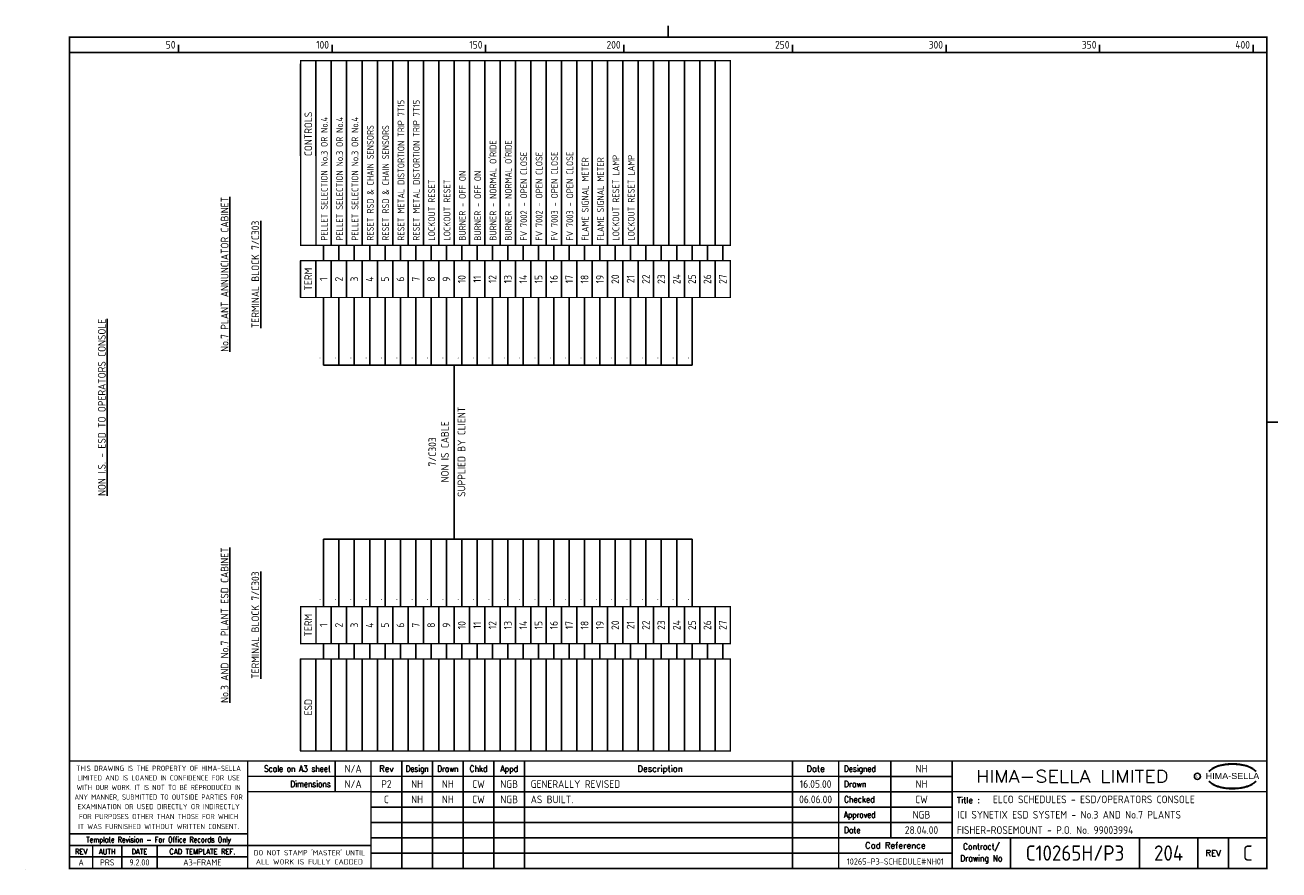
# Model space of a CAD drawing. Extents: x 0 to 408, y 0 to 275.
import ezdxf
from ezdxf.enums import TextEntityAlignment as Align

# ---------------------------------------------------------------- set-up
doc = ezdxf.new("R2010")
doc.units = 0
doc.header["$LTSCALE"] = 0.25
doc.header["$MEASUREMENT"] = 0
doc.layers.get('0').update_dxf_attribs({"color": 41, "linetype": 'CONTINUOUS'})
for name, color, linetype in [('00-DRG_FRAME', 12, 'CONTINUOUS'), ('203', 7, 'CONTINUOUS'), ('203-TEXT', 2, 'CONTINUOUS')]:
    doc.layers.add(name, color=color, linetype=linetype)
doc.styles.add('ARIAL', font='ARIAL.TTF', dxfattribs={"height": 2.5})
doc.styles.add('ISO', font='iso.shx', dxfattribs={"height": 2.5})
doc.styles.add('ROMAND', font='ROMAND')

# ---------------------------------------------------------------- blocks, each defined once
blk = doc.blocks.new('A3-TITLE')
at = {"style": 'ISO'}
blk.add_attdef('TITLE_1', (318.75, 21.75), '', height=2.5, dxfattribs=at)
for tag, p in [('DRGNO', (372.5, 3)), ('REV.', (398.25, 3))]:
    blk.add_attdef(tag, text='', height=5, dxfattribs=at).set_placement(p, align=Align.CENTER)
blk = doc.blocks.new('A3-REVA')
at = {"style": 'ISO'}
for tag, p in [('DESIGNED', (292, 31.75)), ('A', (117.7, 26.75)), ('DES', (127.7, 26.75)), ('DRN', (137.7, 26.75)), ('CHKD', (147.7, 26.75)), ('APPD', (157.7, 26.75)), ('DATE', (258, 26.75)), ('DRAWN', (292, 26.75)), ('CHECKED', (292, 21.75)), ('APPD', (292, 16.75)), ('DATE', (292, 11.75))]:
    blk.add_attdef(tag, text='', height=2.5, dxfattribs=at).set_placement(p, align=Align.CENTER)
blk.add_attdef('DESCRIPTION', (164.7, 26.75), '', height=2.5, dxfattribs=at)
blk = doc.blocks.new('A3-CONTRACT')
at = {"style": 'ISO'}
for tag, height, p in [('SCALE', 2.5, (106.86, 31.75)), ('DIMS', 2.5, (106.86, 26.75)), ('CAD-REF', 2.5, (282, 1.75)), ('CONTRACT', 5, (342, 3))]:
    blk.add_attdef(tag, text='', height=height, dxfattribs=at).set_placement(p, align=Align.CENTER)
for tag, p in [('TITLE_2', (303.75, 16.75)), ('TITLE_3', (303.5, 11.75))]:
    blk.add_attdef(tag, p, '', height=2.5, dxfattribs=at)
blk = doc.blocks.new('A3-REVB')
at = {"style": 'ISO'}
for tag, p in [('B', (117.7, 21.75)), ('DES', (127.7, 21.75)), ('DRN', (137.7, 21.75)), ('CHKD', (147.7, 21.75)), ('APPD', (157.7, 21.75)), ('DATE', (258, 21.75))]:
    blk.add_attdef(tag, text='', height=2.5, dxfattribs=at).set_placement(p, align=Align.CENTER)
blk.add_attdef('DESCRIPTION', (164.7, 21.75), '', height=2.5, dxfattribs=at)

msp = doc.modelspace()

# ---------------------------------------------------------------- linework, layer by layer
at = {"layer": '00-DRG_FRAME'}
for p, q in [((50, 266.5), (50, 269)), ((100, 266.5), (100, 269)), ((150, 266.5), (150, 269)), ((195, 266.5), (195, 269)), ((250, 266.5), (250, 269)), ((300, 266.5), (300, 269)), ((350, 266.5), (350, 269)), ((400, 266.5), (400, 269)), ((101.01, 35.5), (101.01, 25.5)), ((122.7, 35.5), (122.7, 0.5)), ((132.7, 0.5), (132.7, 35.5)), ((142.7, 0.5), (142.7, 35.5)), ((152.7, 35.5), (152.7, 0.5)), ((162.7, 35.5), (162.7, 0.5)), ((250, 35.5), (250, 0.5)), ((282, 35.5), (282, 10.5)), ((265, 30.5), (302, 30.5)), ((302, 25.5), (112.7, 25.5)), ((112.7, 20.5), (302, 20.5)), ((302, 15.5), (112.7, 15.5)), ((112.7, 10.5), (265, 10.5)), ((321, 10.5), (321, 0.5)), ((363, 10.5), (363, 0.5)), ((382, 0.5), (382, 10.5)), ((392, 10.5), (392, 0.5)), ((72.5, 4.25), (14.5, 4.25)), ((302, 5.5), (112.7, 5.5)), ((0, 0), (0, 0.03))]:
    msp.add_line(p, q, dxfattribs=at)
at = {"layer": '00-DRG_FRAME', "const_width": 0.5}
for points in [[(209.5, 271.5), (209.5, 275.18)], [(209.5, 271.5), (209.5, 275.18)], [(14.5, 266.5), (404.5, 266.5)], [(404.5, 146), (408.18, 146)], [(404.5, 35.5), (14.5, 35.5)], [(72.5, 0.5), (72.5, 35.5)], [(112.7, 0.5), (112.7, 35.5)], [(265, 35.5), (265, 0.5)], [(302, 0.5), (302, 35.5)], [(265, 30.5), (72.5, 30.5)], [(112.7, 25.5), (72.5, 25.5)], [(404.5, 25.5), (302, 25.5)], [(14.5, 11.75), (72.5, 11.75)], [(14.5, 8), (72.5, 8)], [(22, 0.5), (22, 8)], [(31.5, 0.5), (31.5, 8)], [(43, 0.5), (43, 8)], [(112.7, 8), (72.5, 8)], [(265, 10.5), (404.5, 10.5)]]:
    msp.add_lwpolyline(points, dxfattribs=at)
msp.add_lwpolyline([(14.5, 0.5), (404.5, 0.5), (404.5, 271.5), (14.5, 271.5)], close=True, dxfattribs=at)
at = {"layer": '00-DRG_FRAME', "color": 3}
msp.add_circle((381.88, 30.5), 1, dxfattribs=at)
for centre, radius, start, end in [((390.6, 26.83), 7.24, 106.0532, 133.5024), ((390.11, 28.1), 5.98, 122.244, 131.6154), ((389.75, 28.78), 5.21, 111.8206, 122.8668), ((391.78, 24.7), 9.76, 107.5931, 113.9452), ((393.1, 18.5), 15.94, 89.2698, 106.3911), ((392.1, 23.52), 10.99, 96.0146, 107.3203), ((393.29, 16.31), 18.28, 92.8917, 97.3734), ((393.24, 18.86), 15.73, 89.7805, 93.1738), ((393.36, 18.86), 15.73, 86.8262, 90.2195), ((393.51, 18.5), 15.94, 73.6089, 90.7302), ((393.31, 16.31), 18.28, 82.6266, 87.1083), ((394.51, 23.52), 10.99, 72.6797, 83.9854), ((394.83, 24.7), 9.76, 66.0548, 72.4069), ((396, 26.83), 7.24, 46.4976, 73.9468), ((396.85, 28.78), 5.21, 57.1332, 68.1794), ((396.49, 28.1), 5.98, 48.3846, 57.756), ((390.88, 27.01), 7.3, 130.419, 136.057), ((390.6, 34.23), 7.24, 226.4976, 253.9468), ((390.88, 34.04), 7.3, 223.943, 229.581), ((396, 34.23), 7.24, 286.0532, 313.5024), ((395.73, 27.01), 7.3, 43.943, 49.581), ((395.73, 34.04), 7.3, 310.419, 316.057), ((390.11, 32.96), 5.98, 228.3846, 237.756), ((389.75, 32.28), 5.21, 237.1332, 248.1794), ((391.78, 36.36), 9.76, 246.0548, 252.4069), ((393.1, 42.56), 15.94, 253.6089, 270.7302), ((392.1, 37.54), 10.99, 252.6797, 263.9854), ((393.29, 44.75), 18.28, 262.6266, 267.1083), ((393.24, 42.19), 15.73, 266.8262, 270.2195), ((393.51, 42.56), 15.94, 269.2698, 286.3911), ((393.36, 42.19), 15.73, 269.7805, 273.1738), ((393.31, 44.75), 18.28, 272.8917, 277.3734), ((394.51, 37.54), 10.99, 276.0146, 287.3203), ((394.83, 36.36), 9.76, 287.5931, 293.9452), ((396.85, 32.28), 5.21, 291.8206, 302.8668), ((396.49, 32.96), 5.98, 302.244, 311.6154)]:
    msp.add_arc(centre, radius, start, end, dxfattribs=at)
at = {"layer": '203'}
for p, q in [((89.75, 262.8), (89.75, 232.8)), ((94.75, 263.8), (94.75, 232.8)), ((99.75, 263.8), (99.75, 203.6)), ((104.75, 263.8), (104.75, 203.6)), ((109.75, 263.8), (109.75, 203.6)), ((114.75, 263.8), (114.75, 203.6)), ((119.75, 263.8), (119.75, 203.6)), ((124.75, 263.8), (124.75, 203.6)), ((129.75, 263.8), (129.75, 203.6)), ((134.75, 263.8), (134.75, 203.6)), ((139.75, 263.8), (139.75, 203.6)), ((144.75, 263.8), (144.75, 203.6)), ((149.75, 263.8), (149.75, 203.6)), ((154.75, 263.8), (154.75, 203.6)), ((159.75, 263.8), (159.75, 203.6)), ((164.75, 263.8), (164.75, 203.6)), ((169.75, 263.8), (169.75, 203.6)), ((174.75, 263.8), (174.75, 203.6)), ((179.75, 263.8), (179.75, 203.6)), ((184.75, 263.8), (184.75, 203.6)), ((189.75, 263.8), (189.75, 203.6)), ((194.75, 263.8), (194.75, 203.6)), ((199.75, 263.8), (199.75, 203.6)), ((204.75, 263.8), (204.75, 203.6)), ((209.75, 263.8), (209.75, 203.6)), ((214.75, 263.8), (214.75, 203.6)), ((219.75, 263.8), (219.75, 203.6)), ((224.75, 263.8), (224.75, 203.6)), ((97.25, 203.6), (97.25, 198.6)), ((102.25, 203.6), (102.25, 198.6)), ((107.25, 203.6), (107.25, 198.6)), ((112.25, 203.6), (112.25, 198.6)), ((117.25, 203.6), (117.25, 198.6)), ((122.25, 203.6), (122.25, 198.6)), ((127.25, 203.6), (127.25, 198.6)), ((132.25, 203.6), (132.25, 198.6)), ((137.25, 203.6), (137.25, 198.6)), ((142.25, 203.6), (142.25, 198.6)), ((147.25, 203.6), (147.25, 198.6)), ((152.25, 203.6), (152.25, 198.6)), ((157.25, 203.6), (157.25, 198.6)), ((162.25, 203.6), (162.25, 198.6)), ((167.25, 203.6), (167.25, 198.6)), ((172.25, 203.6), (172.25, 198.6)), ((177.25, 203.6), (177.25, 198.6)), ((182.25, 203.6), (182.25, 198.6)), ((187.25, 203.6), (187.25, 198.6)), ((192.25, 203.6), (192.25, 198.6)), ((197.25, 203.6), (197.25, 198.6)), ((202.25, 203.6), (202.25, 198.6)), ((207.25, 203.6), (207.25, 198.6)), ((212.25, 203.6), (212.25, 198.6)), ((217.25, 203.6), (217.25, 198.6)), ((222.25, 203.6), (222.25, 198.6)), ((227.25, 203.6), (227.25, 198.6)), ((89.75, 186.6), (89.75, 198.6)), ((94.75, 198.6), (94.75, 186.6)), ((99.75, 186.6), (99.75, 198.6)), ((104.75, 186.6), (104.75, 198.6)), ((109.75, 186.6), (109.75, 198.6)), ((114.75, 186.6), (114.75, 198.6)), ((119.75, 186.6), (119.75, 198.6)), ((124.75, 186.6), (124.75, 198.6)), ((129.75, 186.6), (129.75, 198.6)), ((134.75, 186.6), (134.75, 198.6)), ((139.75, 186.6), (139.75, 198.6)), ((144.75, 186.6), (144.75, 198.6)), ((149.75, 186.6), (149.75, 198.6)), ((154.75, 186.6), (154.75, 198.6)), ((159.75, 186.6), (159.75, 198.6)), ((164.75, 186.6), (164.75, 198.6)), ((169.75, 186.6), (169.75, 198.6)), ((174.75, 186.6), (174.75, 198.6)), ((179.75, 186.6), (179.75, 198.6)), ((184.75, 186.6), (184.75, 198.6)), ((189.75, 186.6), (189.75, 198.6)), ((194.75, 186.6), (194.75, 198.6)), ((199.75, 186.6), (199.75, 198.6)), ((204.75, 186.6), (204.75, 198.6)), ((209.75, 186.6), (209.75, 198.6)), ((214.75, 186.6), (214.75, 198.6)), ((219.75, 186.6), (219.75, 198.6)), ((224.75, 186.6), (224.75, 198.6)), ((97.25, 186.6), (97.25, 164.6)), ((102.25, 186.6), (102.25, 164.6)), ((107.25, 186.6), (107.25, 164.6)), ((112.25, 186.6), (112.25, 164.6)), ((117.25, 186.6), (117.25, 164.6)), ((122.25, 186.6), (122.25, 164.6)), ((127.25, 186.6), (127.25, 164.6)), ((132.25, 186.6), (132.25, 164.6)), ((137.25, 186.6), (137.25, 164.6)), ((142.25, 186.6), (142.25, 164.6)), ((147.25, 186.6), (147.25, 164.6)), ((152.25, 186.6), (152.25, 164.6)), ((157.25, 186.6), (157.25, 164.6)), ((162.25, 186.6), (162.25, 164.6)), ((167.25, 186.6), (167.25, 164.6)), ((172.25, 186.6), (172.25, 164.6)), ((177.25, 186.6), (177.25, 164.6)), ((182.25, 186.6), (182.25, 164.6)), ((187.25, 164.6), (187.25, 186.6)), ((192.25, 164.6), (192.25, 186.6)), ((197.25, 164.6), (197.25, 186.6)), ((202.25, 164.6), (202.25, 186.6)), ((207.25, 164.6), (207.25, 186.6)), ((212.25, 164.6), (212.25, 186.6)), ((217.25, 164.6), (217.25, 186.6)), ((97.25, 164.6), (217.25, 164.6)), ((139.75, 107.8), (139.75, 164.6)), ((97.25, 107.8), (217.25, 107.8)), ((97.25, 85.8), (97.25, 107.8)), ((102.25, 85.8), (102.25, 107.8)), ((107.25, 85.8), (107.25, 107.8)), ((112.25, 85.8), (112.25, 107.8)), ((117.25, 85.8), (117.25, 107.8)), ((122.25, 85.8), (122.25, 107.8)), ((127.25, 85.8), (127.25, 107.8)), ((132.25, 85.8), (132.25, 107.8)), ((137.25, 85.8), (137.25, 107.8)), ((142.25, 85.8), (142.25, 107.8)), ((147.25, 85.8), (147.25, 107.8)), ((152.25, 85.8), (152.25, 107.8)), ((157.25, 85.8), (157.25, 107.8)), ((162.25, 85.8), (162.25, 107.8)), ((167.25, 85.8), (167.25, 107.8)), ((172.25, 85.8), (172.25, 107.8)), ((177.25, 85.8), (177.25, 107.8)), ((182.25, 85.8), (182.25, 107.8)), ((187.25, 85.8), (187.25, 107.8)), ((192.25, 85.8), (192.25, 107.8)), ((197.25, 85.8), (197.25, 107.8)), ((202.25, 85.8), (202.25, 107.8)), ((207.25, 85.8), (207.25, 107.8)), ((212.25, 85.8), (212.25, 107.8)), ((217.25, 85.8), (217.25, 107.8)), ((99.75, 73.8), (99.75, 85.8)), ((104.75, 73.8), (104.75, 85.8)), ((109.75, 73.8), (109.75, 85.8)), ((114.75, 73.8), (114.75, 85.8)), ((119.75, 73.8), (119.75, 85.8)), ((124.75, 73.8), (124.75, 85.8)), ((129.75, 73.8), (129.75, 85.8)), ((134.75, 73.8), (134.75, 85.8)), ((139.75, 73.8), (139.75, 85.8)), ((144.75, 73.8), (144.75, 85.8)), ((149.75, 73.8), (149.75, 85.8)), ((154.75, 73.8), (154.75, 85.8)), ((159.75, 73.8), (159.75, 85.8)), ((164.75, 73.8), (164.75, 85.8)), ((169.75, 73.8), (169.75, 85.8)), ((174.75, 73.8), (174.75, 85.8)), ((179.75, 73.8), (179.75, 85.8)), ((184.75, 73.8), (184.75, 85.8)), ((189.75, 73.8), (189.75, 85.8)), ((194.75, 73.8), (194.75, 85.8)), ((199.75, 73.8), (199.75, 85.8)), ((204.75, 73.8), (204.75, 85.8)), ((209.75, 73.8), (209.75, 85.8)), ((214.75, 73.8), (214.75, 85.8)), ((219.75, 73.8), (219.75, 85.8)), ((224.75, 73.8), (224.75, 85.8)), ((97.25, 73.8), (97.25, 68.8)), ((102.25, 73.8), (102.25, 68.8)), ((107.25, 73.8), (107.25, 68.8)), ((112.25, 73.8), (112.25, 68.8)), ((117.25, 73.8), (117.25, 68.8)), ((122.25, 73.8), (122.25, 68.8)), ((127.25, 73.8), (127.25, 68.8)), ((132.25, 73.8), (132.25, 68.8)), ((137.25, 73.8), (137.25, 68.8)), ((142.25, 73.8), (142.25, 68.8)), ((147.25, 73.8), (147.25, 68.8)), ((152.25, 73.8), (152.25, 68.8)), ((157.25, 73.8), (157.25, 68.8)), ((162.25, 73.8), (162.25, 68.8)), ((167.25, 73.8), (167.25, 68.8)), ((172.25, 73.8), (172.25, 68.8)), ((177.25, 73.8), (177.25, 68.8)), ((182.25, 73.8), (182.25, 68.8)), ((187.25, 73.8), (187.25, 68.8)), ((192.25, 73.8), (192.25, 68.8)), ((197.25, 73.8), (197.25, 68.8)), ((202.25, 73.8), (202.25, 68.8)), ((207.25, 73.8), (207.25, 68.8)), ((212.25, 73.8), (212.25, 68.8)), ((217.25, 73.8), (217.25, 68.8)), ((222.25, 73.8), (222.25, 68.8)), ((227.25, 73.8), (227.25, 68.8)), ((89.75, 68.8), (89.75, 38.8)), ((94.75, 68.8), (94.75, 38.8)), ((99.75, 68.8), (99.75, 38.8)), ((104.75, 68.8), (104.75, 38.8)), ((109.75, 68.8), (109.75, 38.8)), ((114.75, 68.8), (114.75, 38.8)), ((119.75, 68.8), (119.75, 38.8)), ((124.75, 68.8), (124.75, 38.8)), ((129.75, 68.8), (129.75, 38.8)), ((134.75, 68.8), (134.75, 38.8)), ((139.75, 68.8), (139.75, 38.8)), ((144.75, 68.8), (144.75, 38.8)), ((149.75, 68.8), (149.75, 38.8)), ((154.75, 68.8), (154.75, 38.8)), ((159.75, 68.8), (159.75, 38.8)), ((164.75, 68.8), (164.75, 38.8)), ((169.75, 68.8), (169.75, 38.8)), ((174.75, 68.8), (174.75, 38.8)), ((179.75, 68.8), (179.75, 38.8)), ((184.75, 68.8), (184.75, 38.8)), ((189.75, 68.8), (189.75, 38.8)), ((194.75, 68.8), (194.75, 38.8)), ((199.75, 68.8), (199.75, 38.8)), ((204.75, 68.8), (204.75, 38.8)), ((209.75, 68.8), (209.75, 38.8)), ((214.75, 68.8), (214.75, 38.8)), ((219.75, 68.8), (219.75, 38.8)), ((224.75, 68.8), (224.75, 38.8))]:
    msp.add_line(p, q, dxfattribs=at)
at = {"layer": '203', "const_width": 0.4}
for points in [[(89.75, 263.8), (89.75, 203.6), (229.75, 203.6), (229.75, 263.8), (89.75, 263.8)], [(94.75, 203.6), (94.75, 263.8)], [(89.75, 198.6), (89.75, 186.6), (229.75, 186.6), (229.75, 198.6), (89.75, 198.6)], [(94.75, 186.6), (94.75, 198.6)], [(89.75, 85.8), (89.75, 73.8), (229.75, 73.8), (229.75, 85.8), (89.75, 85.8)], [(94.75, 73.8), (94.75, 85.8)], [(89.75, 68.8), (89.75, 38.8), (229.75, 38.8), (229.75, 68.8), (89.75, 68.8)], [(94.75, 38.8), (94.75, 68.8)]]:
    msp.add_lwpolyline(points, dxfattribs=at)

# ---------------------------------------------------------------- block references
ref = msp.add_blockref('A3-CONTRACT', (0, 0))
ref.add_attrib('SCALE', 'N/A', dxfattribs={"height": 2.5, "style": 'ISO'}).set_placement((106.86, 31.75), align=Align.CENTER)
ref.add_attrib('DIMS', 'N/A', dxfattribs={"height": 2.5, "style": 'ISO'}).set_placement((106.86, 26.75), align=Align.CENTER)
ref.add_attrib('CAD-REF', '10265-P3-SCHEDULE#NH01', dxfattribs={"height": 2, "style": 'ISO'}).set_placement((283.48, 1.75), align=Align.CENTER)
ref.add_attrib('TITLE_2', 'ICI SYNETIX ESD SYSTEM - No.3 AND No.7 PLANTS', (303.75, 16.75), dxfattribs={"height": 2.5, "style": 'ISO'})
ref.add_attrib('TITLE_3', 'FISHER-ROSEMOUNT - P.O. No. 99003994', (303.5, 11.75), dxfattribs={"height": 2.5, "style": 'ISO'})
ref.add_attrib('CONTRACT', 'C10265H/P3', dxfattribs={"height": 5, "style": 'ISO'}).set_placement((342, 3), align=Align.CENTER)
at = {"layer": '203-TEXT'}
ref = msp.add_blockref('A3-REVA', (0, 0), dxfattribs=at)
ref.add_attrib('DESIGNED', 'NH', dxfattribs={"layer": '0', "height": 2.5, "style": 'ISO'}).set_placement((292, 31.75), align=Align.CENTER)
ref.add_attrib('DRAWN', 'NH', dxfattribs={"layer": '0', "height": 2.5, "style": 'ISO'}).set_placement((292, 26.75), align=Align.CENTER)
ref.add_attrib('CHECKED', 'CW', dxfattribs={"layer": '0', "height": 2.5, "style": 'ISO'}).set_placement((292, 21.75), align=Align.CENTER)
ref.add_attrib('APPD', 'NGB', dxfattribs={"layer": '0', "height": 2.5, "style": 'ISO'}).set_placement((292, 16.75), align=Align.CENTER)
ref.add_attrib('A', 'P2', dxfattribs={"layer": '0', "height": 2.5, "style": 'ISO'}).set_placement((117.7, 26.75), align=Align.CENTER)
ref.add_attrib('DES', 'NH', dxfattribs={"layer": '0', "height": 2.5, "style": 'ISO'}).set_placement((127.7, 26.75), align=Align.CENTER)
ref.add_attrib('DRN', 'NH', dxfattribs={"layer": '0', "height": 2.5, "style": 'ISO'}).set_placement((137.7, 26.75), align=Align.CENTER)
ref.add_attrib('CHKD', 'CW', dxfattribs={"layer": '0', "height": 2.5, "style": 'ISO'}).set_placement((147.7, 26.75), align=Align.CENTER)
ref.add_attrib('APPD', 'NGB', dxfattribs={"layer": '0', "height": 2.5, "style": 'ISO'}).set_placement((157.7, 26.75), align=Align.CENTER)
ref.add_attrib('DESCRIPTION', 'GENERALLY REVISED', (164.7, 26.75), dxfattribs={"layer": '0', "height": 2.5, "style": 'ISO'})
ref.add_attrib('DATE', '16.05.00', dxfattribs={"layer": '0', "height": 2.5, "style": 'ISO'}).set_placement((257.5, 26.75), align=Align.CENTER)
ref.add_attrib('DATE', '28.04.00', dxfattribs={"layer": '0', "height": 2.5, "style": 'ISO'}).set_placement((292, 11.75), align=Align.CENTER)
ref = msp.add_blockref('A3-REVB', (0, 0), dxfattribs=at)
ref.add_attrib('B', 'C', dxfattribs={"layer": '0', "height": 2.5, "style": 'ISO'}).set_placement((117.7, 21.75), align=Align.CENTER)
ref.add_attrib('DES', 'NH', dxfattribs={"layer": '0', "height": 2.5, "style": 'ISO'}).set_placement((127.7, 21.75), align=Align.CENTER)
ref.add_attrib('DRN', 'NH', dxfattribs={"layer": '0', "height": 2.5, "style": 'ISO'}).set_placement((137.7, 21.75), align=Align.CENTER)
ref.add_attrib('CHKD', 'CW', dxfattribs={"layer": '0', "height": 2.5, "style": 'ISO'}).set_placement((147.7, 21.75), align=Align.CENTER)
ref.add_attrib('APPD', 'NGB', dxfattribs={"layer": '0', "height": 2.5, "style": 'ISO'}).set_placement((157.7, 21.75), align=Align.CENTER)
ref.add_attrib('DESCRIPTION', 'AS BUILT.', (164.7, 21.75), dxfattribs={"layer": '0', "height": 2.5, "style": 'ISO'})
ref.add_attrib('DATE', '06.06.00', dxfattribs={"layer": '0', "height": 2.5, "style": 'ISO'}).set_placement((257.5, 21.75), align=Align.CENTER)
ref = msp.add_blockref('A3-TITLE', (0, 0), dxfattribs=at)
ref.add_attrib('TITLE_1', 'ELCO SCHEDULES - ESD/OPERATORS CONSOLE', (315.25, 21.75), dxfattribs={"layer": '0', "height": 2.5, "style": 'ISO'})
ref.add_attrib('DRGNO', '204', dxfattribs={"layer": '0', "height": 5, "style": 'ISO'}).set_placement((372.5, 3), align=Align.CENTER)
ref.add_attrib('REV.', 'C', dxfattribs={"layer": '0', "height": 5, "style": 'ISO'}).set_placement((398.25, 3), align=Align.CENTER)

# ---------------------------------------------------------------- texts
at = {"layer": '00-DRG_FRAME', "style": 'ISO'}
for s, p in [('50', (49, 267.75)), ('100', (99, 267.75)), ('150', (149, 267.75)), ('200', (194, 267.75)), ('250', (249, 267.75)), ('300', (299, 267.75)), ('350', (349, 267.75)), ('400', (399, 267.75))]:
    msp.add_text(s, height=2.5, dxfattribs=at).set_placement(p, align=Align.RIGHT)
at = {"layer": '00-DRG_FRAME', "color": 3, "style": 'ISO'}
for s, width, p in [('THIS DRAWING IS THE PROPERTY OF HIMA-SELLA', 0.9, (43.5, 33.14)), ("DO NOT STAMP 'MASTER' UNTIL", 0.95, (92.6, 5.77))]:
    msp.add_text(s, height=1.7, dxfattribs=dict(at, width=width)).set_placement(p, align=Align.MIDDLE)
at = {"layer": '00-DRG_FRAME', "color": 4, "style": 'ROMAND', "width": 0.87}
for s, p in [('Scale on A3 sheet', (99.54, 32)), ('Dimensions', (99.54, 27.01))]:
    msp.add_text(s, height=2, dxfattribs=at).set_placement(p, align=Align.RIGHT)
at = {"layer": '00-DRG_FRAME', "color": 4, "style": 'ROMAND'}
for s, p in [('Rev', (117.7, 32)), ('Description', (206.85, 32)), ('Date', (257.5, 32))]:
    msp.add_text(s, height=2, dxfattribs=at).set_placement(p, align=Align.CENTER)
for s, width, p in [('Design', 0.85, (127.7, 32)), ('Drawn', 0.85, (137.7, 32)), ('Chkd', 0.9, (147.7, 32)), ('Appd', 0.9, (157.7, 32))]:
    msp.add_text(s, height=2, dxfattribs=dict(at, width=width)).set_placement(p, align=Align.CENTER)
for s, width, p in [('Designed', 0.87, (266.75, 32)), ('Drawn', 0.9, (266.75, 27)), ('Checked', 0.9, (266.75, 22)), ('Approved', 0.85, (266.75, 17)), ('Date', 0.9, (266.75, 12))]:
    msp.add_text(s, height=2, dxfattribs=dict(at, width=width)).set_placement(p)
at = {"layer": '00-DRG_FRAME', "style": 'ROMAND', "width": 1.15}
msp.add_text('HIMA-SELLA LIMITED', height=4, dxfattribs=at).set_placement((341.1, 30.5), align=Align.MIDDLE)
at = {"layer": '00-DRG_FRAME', "color": 3, "style": 'ISO'}
for s, width, p in [('LIMITED AND IS LOANED IN CONFIDENCE FOR USE', 0.9, (43.5, 30.02)), ('ANY MANNER, SUBMITTED TO OUTSIDE PARTIES FOR', 0.87, (43.5, 23.76)), ('WITH OUR WORK. IT IS NOT TO BE REPRODUCED IN', 0.87, (43.5, 26.89)), ('EXAMINATION OR USED DIRECTLY OR INDIRECTLY', 0.9, (43.5, 20.64)), ('FOR PURPOSES OTHER THAN THOSE FOR WHICH', 0.9, (43.5, 17.41)), ('IT WAS FURNISHED WITHOUT WRITTEN CONSENT.', 0.9, (43.5, 14.16))]:
    msp.add_text(s, height=1.7, dxfattribs=dict(at, width=width)).set_placement(p, align=Align.MIDDLE_CENTER)
at = {"layer": '00-DRG_FRAME', "color": 3, "style": 'ISO', "width": 0.9}
msp.add_text('C', height=1, dxfattribs=at).set_placement((381.84, 30), align=Align.CENTER)
at = {"layer": '00-DRG_FRAME', "style": 'ARIAL', "width": 1.05}
msp.add_text('HIMA-SELLA', height=2, dxfattribs=at).set_placement((393.3, 29.63), align=Align.CENTER)
at = {"layer": '00-DRG_FRAME', "color": 4, "style": 'ROMAND'}
msp.add_text('Title :', height=2, dxfattribs=at).set_placement((303.5, 21.75))
for s, height, width, p in [('Template Revision - For Office Records Only', 1.8, 0.85, (43.5, 9.62)), ('Contract/', 2, 0.9, (311.5, 7.5)), ('REV', 1.8, 0.9, (18.25, 6)), ('AUTH', 1.8, 0.9, (26.75, 6)), ('DATE', 1.8, 0.9, (37.25, 6)), ('CAD TEMPLATE REF.', 1.8, 0.9, (57.75, 6)), ('Drawing No', 2, 0.9, (311.5, 3.5))]:
    msp.add_text(s, height=height, dxfattribs=dict(at, width=width)).set_placement(p, align=Align.MIDDLE)
for s, p in [('Cad Reference', (283.5, 8)), ('REV', (387, 5.5))]:
    msp.add_text(s, height=2, dxfattribs=at).set_placement(p, align=Align.MIDDLE)
at = {"layer": '00-DRG_FRAME', "color": 41, "style": 'ISO'}
for s, p in [('A', (18.25, 1.45)), ('PRS', (26.75, 1.45)), ('9.2.00', (37.25, 1.45)), ('A3-FRAME', (57.75, 1.45))]:
    msp.add_text(s, height=2, dxfattribs=at).set_placement(p, align=Align.CENTER)
at = {"layer": '00-DRG_FRAME', "color": 3, "style": 'ISO'}
msp.add_text('ALL WORK IS FULLY CADDED', height=1.7, dxfattribs=at).set_placement((92.6, 2.64), align=Align.MIDDLE_CENTER)
at = {"layer": '203-TEXT', "style": 'ISO'}
for s, p in [('RESET METAL DISTORTION TRIP 7T15', (123.55, 205.12)), ('RESET METAL DISTORTION TRIP 7T15', (128.55, 205.12)), ('PELLET SELECTION No.3 OR No.4', (98.55, 205.12)), ('PELLET SELECTION No.3 OR No.4', (103.55, 205.12)), ('PELLET SELECTION No.3 OR No.4', (108.55, 205.12)), ('RESET RSD & CHAIN SENSORS', (113.55, 205.12)), ('RESET RSD & CHAIN SENSORS', (118.55, 205.12)), ("BURNER - NORMAL O'RIDE", (153.55, 205.12)), ("BURNER - NORMAL O'RIDE", (158.55, 205.12)), ('LOCKOUT RESET LAMP', (193.55, 205.12)), ('LOCKOUT RESET LAMP', (198.55, 205.12)), ('FV 7002 - OPEN CLOSE', (163.55, 205.12)), ('FV 7002 - OPEN CLOSE', (168.55, 205.12)), ('FV 7003 - OPEN CLOSE', (173.55, 205.12)), ('FV 7003 - OPEN CLOSE', (178.55, 205.12)), ('FLAME SIGNAL METER', (183.55, 205.12)), ('FLAME SIGNAL METER', (188.55, 205.12)), ('BURNER - OFF ON', (143.55, 205.12)), ('BURNER - OFF ON', (148.55, 205.12)), ('LOCKOUT RESET', (133.55, 205.12)), ('LOCKOUT RESET', (138.55, 205.12)), ('.', (96.25, 166.6)), ('.', (101.25, 166.6)), ('.', (106.25, 166.6)), ('.', (111.25, 166.6)), ('.', (116.25, 166.6)), ('.', (121.25, 166.6)), ('.', (126.25, 166.6)), ('.', (131.25, 166.6)), ('.', (136.25, 166.6)), ('.', (141.25, 166.6)), ('.', (146.25, 166.6)), ('.', (151.25, 166.6)), ('.', (156.25, 166.6)), ('.', (161.25, 166.6)), ('.', (166.25, 166.6)), ('.', (171.25, 166.6)), ('.', (176.25, 166.6)), ('.', (181.25, 166.6)), ('.', (186.25, 166.6)), ('.', (191.25, 166.6)), ('.', (196.25, 166.6)), ('.', (201.25, 166.6)), ('.', (206.25, 166.6)), ('.', (211.25, 166.6)), ('.', (216.25, 166.6)), ('.', (96.25, 87.8)), ('.', (101.25, 87.8)), ('.', (106.25, 87.8)), ('.', (111.25, 87.8)), ('.', (116.25, 87.8)), ('.', (121.25, 87.8)), ('.', (126.25, 87.8)), ('.', (131.25, 87.8)), ('.', (136.25, 87.8)), ('.', (141.25, 87.8)), ('.', (146.25, 87.8)), ('.', (151.25, 87.8)), ('.', (156.25, 87.8)), ('.', (161.25, 87.8)), ('.', (166.25, 87.8)), ('.', (171.25, 87.8)), ('.', (176.25, 87.8)), ('.', (181.25, 87.8)), ('.', (186.25, 87.8)), ('.', (191.25, 87.8)), ('.', (196.25, 87.8)), ('.', (201.25, 87.8)), ('.', (206.25, 87.8)), ('.', (211.25, 87.8)), ('.', (216.25, 87.8))]:
    msp.add_text(s, height=2.2, rotation=90, dxfattribs=at).set_placement(p)
for s, p in [('CONTROLS', (92.25, 239.95)), ('%%UNo.7 PLANT ANNUNCIATOR CABINET', (65, 194.14)), ('%%UTERMINAL BLOCK 7/C303', (75, 194.14)), ('%%UNON I.S. - ESD TO OPERATORS CONSOLE', (25, 150.8)), ('SUPPLIED BY CLIENT', (142.15, 136.3)), ('NON IS CABLE', (136.75, 136.3)), ('7/C303', (132.65, 136.3)), ('%%UNo.3 AND No.7 PLANT ESD CABINET', (65, 79.8)), ('%%UTERMINAL BLOCK 7/C303', (75, 79.8)), ('ESD', (92.25, 53.05))]:
    msp.add_text(s, height=2.5, rotation=90, dxfattribs=at).set_placement(p, align=Align.MIDDLE)
for s, p in [('TERM', (92.25, 192.6)), ('1', (97.25, 192.6)), ('2', (102.25, 192.6)), ('3', (107.25, 192.6)), ('4', (112.25, 192.6)), ('5', (117.25, 192.6)), ('6', (122.25, 192.6)), ('7', (127.25, 192.6)), ('8', (132.25, 192.6)), ('9', (137.25, 192.6)), ('10', (142.25, 192.6)), ('11', (147.25, 192.6)), ('12', (152.25, 192.6)), ('13', (157.25, 192.6)), ('14', (162.25, 192.6)), ('15', (167.25, 192.6)), ('16', (172.25, 192.6)), ('17', (177.25, 192.6)), ('18', (182.25, 192.6)), ('19', (187.25, 192.6)), ('TERM', (92.25, 79.8)), ('1', (97.25, 79.8)), ('2', (102.25, 79.8)), ('3', (107.25, 79.8)), ('4', (112.25, 79.8)), ('5', (117.25, 79.8)), ('6', (122.25, 79.8)), ('7', (127.25, 79.8)), ('8', (132.25, 79.8)), ('9', (137.25, 79.8)), ('10', (142.25, 79.8)), ('11', (147.25, 79.8)), ('12', (152.25, 79.8)), ('13', (157.25, 79.8)), ('14', (162.25, 79.8)), ('15', (167.25, 79.8)), ('16', (172.25, 79.8)), ('17', (177.25, 79.8)), ('18', (182.25, 79.8)), ('19', (187.25, 79.8))]:
    msp.add_text(s, height=2.5, rotation=90, dxfattribs=at).set_placement(p, align=Align.MIDDLE_CENTER)
for s, p in [('20', (193.5, 192.6)), ('21', (198.5, 192.6)), ('22', (203.5, 192.6)), ('23', (208.5, 192.6)), ('24', (213.5, 192.6)), ('25', (218.5, 192.6)), ('26', (223.5, 192.6)), ('27', (228.5, 192.6)), ('20', (193.5, 79.8)), ('21', (198.5, 79.8)), ('22', (203.5, 79.8)), ('23', (208.5, 79.8)), ('24', (213.5, 79.8)), ('25', (218.5, 79.8)), ('26', (223.5, 79.8)), ('27', (228.5, 79.8))]:
    msp.add_text(s, height=2.5, rotation=90, dxfattribs=at).set_placement(p, align=Align.CENTER)

doc.saveas('drawing.dxf')
